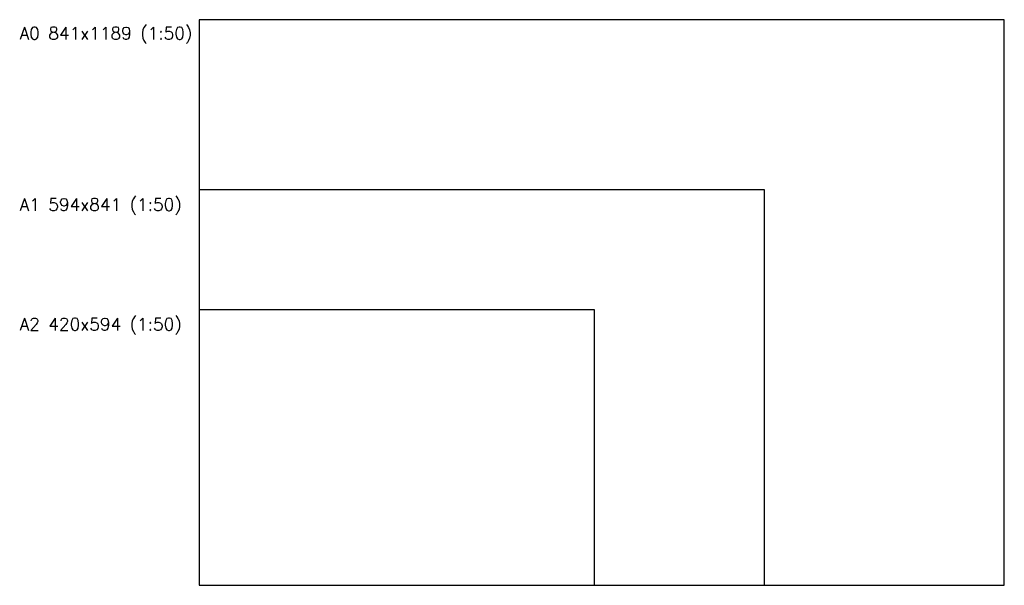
# Model space of a CAD drawing. Header units: millimetres. Extents: x -13022 to 1371524, y -38729 to 632593.
# Tile 1 of 256: x -13022 to 58450, y 0 to 41050. Entities that reach past the tile are written whole.
import ezdxf

# ---------------------------------------------------------------- set-up
doc = ezdxf.new("R2010")
doc.units = ezdxf.units.MM
doc.header["$LTSCALE"] = 35
doc.layers.add('Al$8a---_hulplijnen', color=6, linetype='Continuous', plot=False)
doc.styles.add('CBB Algemeen', font='simplex.shx', dxfattribs={"height": 125})

msp = doc.modelspace()

# ---------------------------------------------------------------- linework, layer by layer
at = {"layer": 'Al$8a---_hulplijnen', "color": 1}
for points in [[(0, 0), (58450, 0), (58450, 41050), (0, 41050)], [(0, 0), (28700, 0), (28700, 20000), (0, 20000)]]:
    msp.add_lwpolyline(points, close=True, dxfattribs=at)
at = {"layer": 'Al$8a---_hulplijnen', "color": 7}
msp.add_lwpolyline([(0, 0), (41050, 0), (41050, 28700), (0, 28700)], close=True, dxfattribs=at)

# ---------------------------------------------------------------- texts
at = {"layer": 'Al$8a---_hulplijnen', "color": 1, "style": 'CBB Algemeen'}
for s, p in [('A0 841x1189 (1:50)', (-13026.797, 39619.27)), ('A2 420x594 (1:50)', (-13026.797, 18498.346))]:
    msp.add_text(s, height=900, dxfattribs=at).set_placement(p)
at = {"layer": 'Al$8a---_hulplijnen', "color": 7, "style": 'CBB Algemeen'}
msp.add_text('A1 594x841 (1:50)', height=900, dxfattribs=at).set_placement((-13026.797, 27184.138))

doc.saveas('drawing.dxf')
